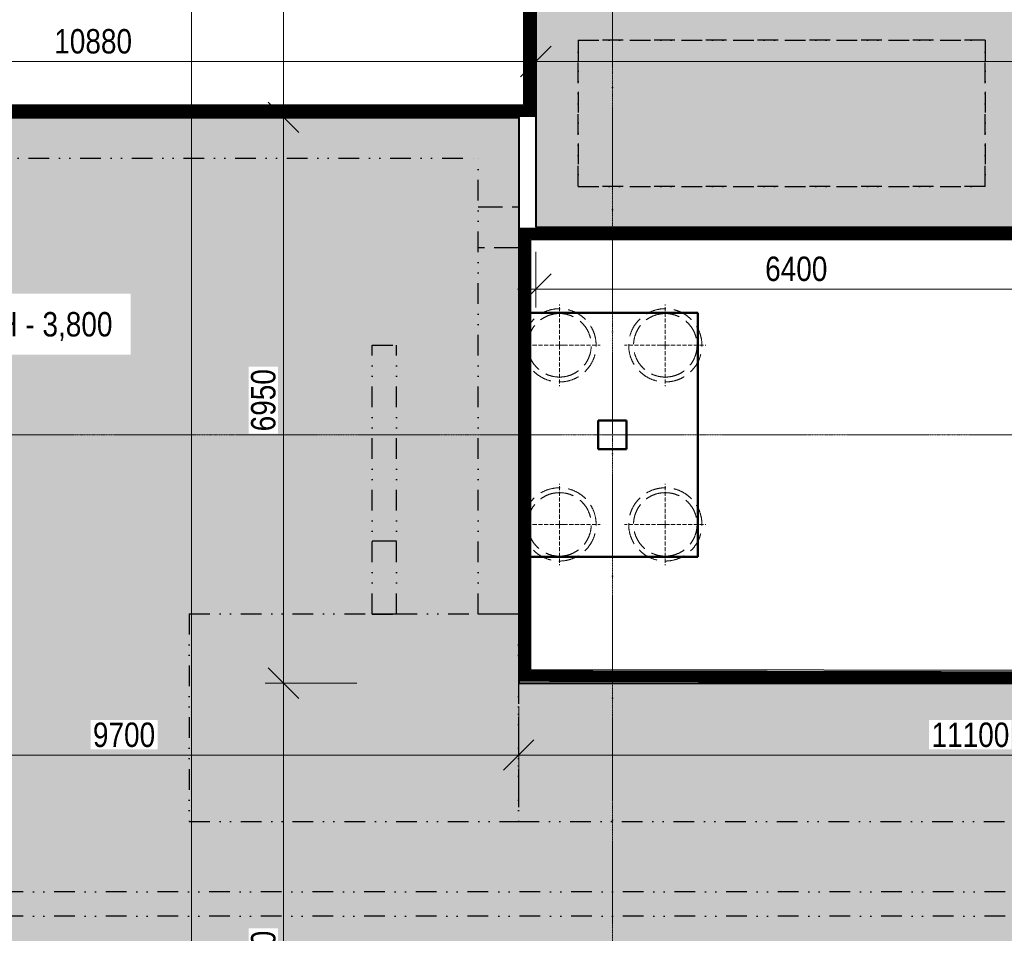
# Model space of a CAD drawing. Header units: millimetres. Extents: x -2694 to 670324, y -147023 to 76385.
# Tile 21 of 51: x 246357 to 258456, y 22367 to 33590. Entities that reach past the tile are written whole.
import ezdxf

# ---------------------------------------------------------------- set-up
doc = ezdxf.new("R2010")
doc.units = ezdxf.units.MM
doc.header["$LTSCALE"] = 10
for name, pattern in [('A_CARA_07', [7, 5, -2]), ('Carkovana 0.5x', [0.14, 0.1, -0.04]), ('Cerchovana 2x', [0.5, 0.3, -0.1, 0, -0.1]), ('DASHDOT', [25.4, 12.7, -6.35, 0, -6.35]), ('DIVIDE', [31.75, 12.7, -6.35, 0, -6.35, 0, -6.35]), ('Teckovana', [0.06, 0, -0.06]), ('Čerchovaná 20mm', [3000, 2000, -500.0000000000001, 0, -500.0000000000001])]:
    doc.linetypes.add(name, pattern=pattern)
doc.layers.get('0').update_dxf_attribs({"lineweight": 20})
doc.layers.get('Defpoints').update_dxf_attribs({"lineweight": 20})
for name, color, linetype, lineweight in [('_A_OSY_HPFM', 253, 'DASHDOT', 13), ('A_KOTY', 7, 'Continuous', 13), ('CA_NEVHRA', 43, 'A_CARA_07', 20), ('CA_ZAKLADY25', 43, 'Continuous', 20)]:
    doc.layers.add(name, color=color, linetype=linetype, lineweight=lineweight)
doc.layers.add('A_SRAFY_ZB', color=7, linetype='Continuous', lineweight=13, true_color=0xc8c8c8, transparency=0.3)
doc.layers.add('B_PUD_ZAKLAD_TENKA_PODKLADNI_BETON_A_H.I.', color=7, linetype='Continuous', lineweight=30, true_color=0x05ff44)
doc.layers.add('B_PUD_ZAKLAD_TUCNA_ZAKLAD_SPARA', color=7, linetype='Continuous', lineweight=40, true_color=0xff054b)
doc.layers.add('Rastr', color=252, linetype='Teckovana', lineweight=20, plot=False)
doc.layers.add('Standard', color=131, linetype='Continuous', lineweight=20, transparency=0.25)
doc.styles.add('KÓTY', font='ARIALN.TTF')
doc.dimstyles.new('INPROS - 150', dxfattribs={"dimscale": 150, "dimtxt": 2, "dimasz": 2.5, "dimexe": 1.5, "dimexo": 2, "dimtad": 1, "dimdec": 0, "dimrnd": 5, "dimtxsty": 'KÓTY', "dimblk": 'OBLIQUE', "dimcen": 2.5, "dimdle": 1.5, "dimadec": 0, "dimazin": 0, "dimtfac": 1, "dimtdec": 0, "dimtmove": 2, "dimatfit": 3, "dimldrblk": 'OBLIQUE', "dimfxl": 6, "dimfxlon": 1, "dimtfill": 1, "dimlwd": -1, "dimlwe": -1, "dimarcsym": 0})

# ---------------------------------------------------------------- blocks, each defined once
blk = doc.blocks.new('OSY_HPFM')
at = {"layer": '_A_OSY_HPFM', "color": 7, "linetype": 'Čerchovaná 20mm', "lineweight": 9, "ltscale": 0.05, "transparency": 33554641}
for p, q in [((253640.0471675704, -1496.176815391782), (253640.0471675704, 75184.50314381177)), ((-1493.568393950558, 28489.87106500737), (294942.6258498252, 28489.87106500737))]:
    blk.add_line(p, q, dxfattribs=at)
blk = doc.blocks.new('zaklady hpfm')
at = {"layer": 'CA_ZAKLADY25', "color": 8, "lineweight": 50, "true_color": 0x7b7b7b}
for p, q in [((254690.0471675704, 29989.87106500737), (252590.0471675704, 29989.87106500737)), ((252590.0471675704, 29989.87106500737), (252590.0471675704, 26989.87106500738)), ((252590.0471675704, 26989.87106500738), (252590.0471675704, 29989.87106500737)), ((252590.0471675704, 29989.87106500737), (254690.0471675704, 29989.87106500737)), ((254690.0471675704, 26989.87106500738), (254690.0471675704, 29989.87106500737)), ((254690.0471675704, 29989.87106500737), (254690.0471675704, 26989.87106500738)), ((253465.0471675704, 28664.87106500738), (253815.0471675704, 28664.87106500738)), ((253465.0471675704, 28314.87106500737), (253465.0471675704, 28664.87106500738)), ((253815.0471675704, 28664.87106500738), (253465.0471675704, 28664.87106500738)), ((253465.0471675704, 28664.87106500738), (253465.0471675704, 28314.87106500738)), ((253815.0471675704, 28664.87106500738), (253815.0471675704, 28314.87106500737)), ((253815.0471675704, 28314.87106500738), (253815.0471675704, 28664.87106500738)), ((253815.0471675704, 28314.87106500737), (253465.0471675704, 28314.87106500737)), ((253465.0471675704, 28314.87106500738), (253815.0471675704, 28314.87106500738)), ((252590.0471675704, 26989.87106500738), (254690.0471675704, 26989.87106500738)), ((254690.0471675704, 26989.87106500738), (252590.0471675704, 26989.87106500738))]:
    blk.add_line(p, q, dxfattribs=at)
blk = doc.blocks.new('rastr jirka netisk')
at = {"layer": 'Rastr', "linetype": 'Cerchovana 2x', "lineweight": 5, "transparency": 33554508}
for p, q in [((253640.047175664, 260892.3748242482), (253640.047175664, 199254.8076021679)), ((300473.7046152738, 213737.6524535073), (185602.6129651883, 213737.6524535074))]:
    blk.add_line(p, q, dxfattribs=at)
blk = doc.blocks.new('PILOTY')
at = {"layer": 'CA_NEVHRA', "color": 8, "true_color": 0x7b7b7b}
for p, q in [((252990.0471675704, -172104.6234674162), (252990.0471675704, -171604.6234674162)), ((254290.0471675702, -172104.6234674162), (254290.0471675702, -171604.6234674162)), ((252990.0471675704, -172104.6234674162), (252490.0471675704, -172104.6234674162)), ((252990.0471675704, -172104.6234674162), (252990.0471675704, -172604.6234674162)), ((252990.0471675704, -172104.6234674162), (253040.0471675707, -172104.6234674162)), ((253040.0471675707, -172104.6234674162), (253490.0471675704, -172104.6234674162)), ((254240.0471675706, -172104.6234674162), (253790.0471675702, -172104.6234674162)), ((254290.0471675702, -172104.6234674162), (254240.0471675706, -172104.6234674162)), ((254290.0471675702, -172104.6234674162), (254290.0471675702, -172604.6234674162)), ((254290.0471675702, -172104.6234674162), (254790.0471675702, -172104.6234674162)), ((252990.0471675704, -174304.6227838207), (252990.0471675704, -173804.6227838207)), ((254290.0471675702, -174304.6227838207), (254290.0471675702, -173804.6227838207)), ((252990.0471675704, -174304.6227838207), (252490.0471675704, -174304.6227838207)), ((252990.0471675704, -174304.6227838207), (253040.04716757, -174304.6227838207)), ((252990.0471675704, -174304.6227838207), (252990.0471675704, -174804.6227838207)), ((253040.04716757, -174304.6227838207), (253490.0471675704, -174304.6227838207)), ((254240.0471675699, -174304.6227838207), (253790.0471675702, -174304.6227838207)), ((254290.0471675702, -174304.6227838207), (254240.0471675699, -174304.6227838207)), ((254290.0471675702, -174304.6227838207), (254290.0471675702, -174804.6227838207)), ((254290.0471675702, -174304.6227838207), (254790.0471675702, -174304.6227838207))]:
    blk.add_line(p, q, dxfattribs=at)
at = {"layer": 'CA_NEVHRA', "color": 8, "ltscale": 5, "true_color": 0x7b7b7b}
for centre, radius, start, end in [((252990.0471675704, -172104.6234674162), 450, 0, 180), ((252990.0471675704, -172104.6234674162), 450.0000000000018, 0, 180), ((254290.0471675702, -172104.6234674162), 450, 0, 180), ((254290.0471675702, -172104.6234674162), 449.9999999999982, 0, 180), ((252990.0471675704, -172104.6234674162), 390, 90, 270), ((252990.0471675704, -172104.6234674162), 390, 90, 270), ((252990.0471675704, -172104.6234674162), 390.0000000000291, 270, 90), ((252990.0471675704, -172104.6234674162), 390.0000000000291, 270, 90), ((254290.0471675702, -172104.6234674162), 390, 90, 270), ((254290.0471675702, -172104.6234674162), 390, 90, 270), ((254290.0471675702, -172104.6234674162), 390.0000000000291, 270, 90), ((254290.0471675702, -172104.6234674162), 390.0000000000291, 270, 90), ((252990.0471675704, -172104.6234674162), 449.9999999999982, 180, 0), ((252990.0471675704, -172104.6234674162), 449.9999999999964, 180, 0), ((254290.0471675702, -172104.6234674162), 450, 180, 0), ((254290.0471675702, -172104.6234674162), 450, 180, 0), ((252990.0471675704, -174304.6227838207), 450, 0, 180), ((252990.0471675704, -174304.6227838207), 450.0000000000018, 0, 180), ((254290.0471675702, -174304.6227838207), 449.9999999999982, 0, 180), ((254290.0471675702, -174304.6227838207), 449.9999999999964, 0, 180), ((252990.0471675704, -174304.6227838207), 390, 90, 270), ((252990.0471675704, -174304.6227838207), 390, 90, 270), ((252990.0471675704, -174304.6227838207), 390.0000000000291, 270, 90), ((252990.0471675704, -174304.6227838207), 390.0000000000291, 270, 90), ((254290.0471675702, -174304.6227838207), 390, 90, 270), ((254290.0471675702, -174304.6227838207), 390, 90, 270), ((254290.0471675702, -174304.6227838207), 390.0000000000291, 270, 90), ((254290.0471675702, -174304.6227838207), 390.0000000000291, 270, 90), ((252990.0471675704, -174304.6227838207), 450, 180, 0), ((252990.0471675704, -174304.6227838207), 449.9999999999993, 180, 0), ((254290.0471675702, -174304.6227838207), 450, 180, 0), ((254290.0471675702, -174304.6227838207), 450.0000000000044, 180, 0)]:
    blk.add_arc(centre, radius, start, end, dxfattribs=at)
blk = doc.blocks.new('tvar betonu')
at = {"layer": 'Standard', "color": 13, "linetype": 'DIVIDE', "lineweight": 25, "ltscale": 2, "true_color": 0xff5252, "transparency": 33554687}
for p, q in [((252699.4771367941, 33939.95116311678), (252699.4771367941, 31039.95116311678)), ((253219.4771367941, 33339.95116311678), (253219.4771367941, 31539.95116311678)), ((258219.4771367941, 33339.95116311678), (253219.4771367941, 33339.95116311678)), ((253219.4771367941, 31539.95116311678), (253219.4771367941, 33339.95116311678)), ((253219.4771367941, 33339.95116311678), (258219.4771367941, 33339.95116311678)), ((258219.4771367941, 31539.95116311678), (258219.4771367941, 33339.95116311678)), ((258219.4771367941, 33339.95116311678), (258219.4771367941, 31539.95116311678)), ((251988.6103552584, 32389.10888383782), (243288.6103552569, 32389.10888383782)), ((251988.6103552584, 32389.95116311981), (252488.6103552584, 32389.95116311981)), ((252488.6103552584, 32389.95116311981), (252488.6103552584, 26289.10888383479)), ((243288.6103552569, 31889.10888383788), (251988.6103552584, 31889.10888383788)), ((251988.6103552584, 26289.10888383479), (251988.6103552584, 31889.10888383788)), ((253219.4771367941, 31539.95116311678), (258219.4771367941, 31539.95116311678)), ((258219.4771367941, 31539.95116311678), (253219.4771367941, 31539.95116311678)), ((252699.4771367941, 31039.95116311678), (259099.4771367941, 31039.95116311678)), ((250688.6103552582, 26289.10888383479), (250688.6103552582, 29589.95116311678)), ((250688.6103552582, 29589.95116311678), (250988.6103552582, 29589.95116311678)), ((250988.6103552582, 26289.10888383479), (250988.6103552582, 29589.95116311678)), ((248440.5764413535, 26290.79344239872), (248440.5764413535, 23740.79344239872)), ((248440.5764413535, 26290.79344239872), (250688.6103552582, 26290.79344239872)), ((250688.6103552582, 26289.10888383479), (250988.6103552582, 26289.10888383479)), ((250988.6103552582, 26290.79344239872), (251988.6103552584, 26290.79344239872)), ((252488.6103552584, 26289.10888383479), (251988.6103552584, 26289.10888383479)), ((252487.7649151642, 26290.79344239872), (252486.0739782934, 23740.79344239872)), ((252487.7649070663, 26289.10888383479), (252487.7649070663, 25440.79344239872)), ((252487.7649070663, 25440.79344239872), (252486.0739701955, 23740.79344239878)), ((252487.7649070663, 25440.79344239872), (252486.0739701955, 23740.79344239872)), ((252487.7649070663, 25440.79344239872), (263590.4988578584, 25440.79344239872)), ((252487.7649070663, 25440.79344239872), (263590.4988578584, 25440.79344239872)), ((248440.5764413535, 23740.79344239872), (252486.0739782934, 23740.79344239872)), ((252486.0739701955, 23740.79344239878), (263590.4988578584, 23740.79344239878)), ((252486.0739701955, 23740.79344239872), (263590.4988578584, 23740.79344239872)), ((287051.4804434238, 22877.123380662), (193605.0471756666, 22877.123380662)), ((287051.4804434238, 22577.123380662), (193605.0471756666, 22577.123380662))]:
    blk.add_line(p, q, dxfattribs=at)
at = {"layer": 'Standard', "color": 13, "linetype": 'Carkovana 0.5x', "lineweight": 25, "ltscale": 300, "true_color": 0xff5252, "transparency": 33554687}
for p, q in [((251988.6103552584, 32389.10888383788), (252488.6103552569, 32389.10888383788)), ((251988.6103552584, 31289.31453355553), (252488.6103552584, 31289.31453355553)), ((252488.6103552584, 30789.31453355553), (251988.6103552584, 30789.31453355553)), ((250688.6103552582, 27189.10888383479), (250988.6103552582, 27189.10888383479)), ((250688.6103552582, 26290.79344239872), (250988.6103552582, 26290.79344239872)), ((251988.6103552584, 26290.79344239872), (252487.7649151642, 26290.79344239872))]:
    blk.add_line(p, q, dxfattribs=at)
blk = doc.blocks.new('_Oblique')
at = {"color": 0, "linetype": 'ByBlock', "lineweight": -2}
blk.add_line((-0.5, -0.5), (0.5, 0.5), dxfattribs=at)
blk = doc.blocks.new('*D82')
at = {"layer": 'A_KOTY', "color": 0, "transparency": 16777216}
for p, q in [((242790.0471586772, 25456.64060835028), (242790.0471586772, 24331.64060835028)), ((252488.6103552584, 25140.79344239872), (252488.6103552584, 24331.64060835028)), ((242565.0471586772, 24556.64060835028), (252713.6103552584, 24556.64060835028))]:
    blk.add_line(p, q, dxfattribs=at)
at = {"layer": 'Defpoints', "color": 0, "transparency": 16777216}
for p in [(242790.0471586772, 26289.10888383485), (252488.6103552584, 25440.79344239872), (252488.6103552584, 24556.64060835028)]:
    blk.add_point(p, dxfattribs=at)
at = {"layer": 'A_KOTY', "color": 0, "transparency": 16777216, "xscale": 375, "yscale": 375, "zscale": 375, "rotation": 180}
blk.add_blockref('_Oblique', (242790.0471586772, 24556.64060835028), dxfattribs=at)
at = {"layer": 'A_KOTY', "color": 0, "transparency": 16777216, "xscale": 375, "yscale": 375, "zscale": 375}
blk.add_blockref('_Oblique', (252488.6103552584, 24556.64060835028), dxfattribs=at)
at = {"layer": 'A_KOTY', "color": 0, "transparency": 16777216, "insert": (247639.3287569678, 24803.56250466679), "char_height": 300, "attachment_point": 5, "style": 'KÓTY', "bg_fill": 3, "box_fill_scale": 1.1, "bg_fill_color": 256, "bg_fill_true_color": 13158600, "bg_fill_transparency": 0}
blk.add_mtext('9700', dxfattribs=at)
blk = doc.blocks.new('*D83')
at = {"layer": 'A_KOTY', "color": 0, "transparency": 16777216}
for p, q in [((252488.6103552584, 25140.79344239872), (252488.6103552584, 24331.64060835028)), ((263590.498857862, 25140.79344239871), (263590.498857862, 24331.64060835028)), ((252263.6103552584, 24556.64060835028), (263815.498857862, 24556.64060835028))]:
    blk.add_line(p, q, dxfattribs=at)
at = {"layer": 'Defpoints', "color": 0, "transparency": 16777216}
for p in [(252488.6103552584, 25440.79344239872), (263590.498857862, 25440.79344239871), (263590.498857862, 24556.64060835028)]:
    blk.add_point(p, dxfattribs=at)
at = {"layer": 'A_KOTY', "color": 0, "transparency": 16777216, "xscale": 375, "yscale": 375, "zscale": 375, "rotation": 180}
blk.add_blockref('_Oblique', (252488.6103552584, 24556.64060835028), dxfattribs=at)
at = {"layer": 'A_KOTY', "color": 0, "transparency": 16777216, "xscale": 375, "yscale": 375, "zscale": 375}
blk.add_blockref('_Oblique', (263590.498857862, 24556.64060835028), dxfattribs=at)
at = {"layer": 'A_KOTY', "color": 0, "transparency": 16777216, "insert": (258039.5546065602, 24803.56250466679), "char_height": 300, "attachment_point": 5, "style": 'KÓTY', "bg_fill": 3, "box_fill_scale": 1.1, "bg_fill_color": 256, "bg_fill_true_color": 13158600, "bg_fill_transparency": 0}
blk.add_mtext('11100', dxfattribs=at)
blk = doc.blocks.new('*D122')
at = {"layer": 'A_KOTY', "color": 0, "transparency": 16777216}
for p, q in [((249598.4762109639, 51564.95116311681), (249598.4762109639, 32164.95116311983)), ((250498.4762109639, 51339.95116311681), (249373.4762109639, 51339.95116311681)), ((250498.4762109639, 32389.95116311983), (249373.4762109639, 32389.95116311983))]:
    blk.add_line(p, q, dxfattribs=at)
at = {"layer": 'Defpoints', "color": 0, "transparency": 16777216}
for p in [(252849.4771367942, 51339.95116311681), (249598.4762109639, 32389.95116311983), (252488.6103552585, 32389.95116311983)]:
    blk.add_point(p, dxfattribs=at)
at = {"layer": 'A_KOTY', "color": 0, "transparency": 16777216, "xscale": 375, "yscale": 375, "zscale": 375}
for p, rotation in [((249598.4762109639, 51339.95116311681), 90), ((249598.4762109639, 32389.95116311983), 270)]:
    blk.add_blockref('_Oblique', p, dxfattribs=dict(at, rotation=rotation))
at = {"layer": 'A_KOTY', "color": 0, "transparency": 16777216, "insert": (249351.5543146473, 41864.95116311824), "char_height": 300, "attachment_point": 5, "rotation": 90, "style": 'KÓTY', "bg_fill": 3, "box_fill_scale": 1.1, "bg_fill_color": 256, "bg_fill_true_color": 13158600, "bg_fill_transparency": 0}
blk.add_mtext('18950', dxfattribs=at)
blk = doc.blocks.new('*D123')
at = {"layer": 'A_KOTY', "color": 0, "transparency": 16777216}
for p, q in [((249598.4762109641, 32614.95116311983), (249598.4762109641, 25215.79344239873)), ((250498.4762109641, 32389.95116311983), (249373.4762109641, 32389.95116311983)), ((250498.4762109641, 25440.79344239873), (249373.4762109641, 25440.79344239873))]:
    blk.add_line(p, q, dxfattribs=at)
at = {"layer": 'Defpoints', "color": 0, "transparency": 16777216}
for p in [(252488.6103552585, 32389.95116311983), (249598.4762109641, 25440.79344239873), (252488.6103552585, 25440.79344239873)]:
    blk.add_point(p, dxfattribs=at)
at = {"layer": 'A_KOTY', "color": 0, "transparency": 16777216, "xscale": 375, "yscale": 375, "zscale": 375}
for p, rotation in [((249598.4762109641, 32389.95116311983), 90), ((249598.4762109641, 25440.79344239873), 270)]:
    blk.add_blockref('_Oblique', p, dxfattribs=dict(at, rotation=rotation))
at = {"layer": 'A_KOTY', "color": 0, "transparency": 16777216, "insert": (249351.5543146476, 28915.3723027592), "char_height": 300, "attachment_point": 5, "rotation": 90, "style": 'KÓTY', "bg_fill": 3, "box_fill_scale": 1.1, "bg_fill_color": 256, "bg_fill_true_color": 13158600, "bg_fill_transparency": 0}
blk.add_mtext('6950', dxfattribs=at)
blk = doc.blocks.new('*D124')
at = {"layer": 'A_KOTY', "color": 0, "transparency": 16777216}
for p, q in [((249598.4762109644, 25665.79344239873), (249598.4762109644, 18365.79344239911)), ((250498.4762109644, 25440.79344239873), (249373.4762109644, 25440.79344239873)), ((250498.4762109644, 18590.79344239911), (249373.4762109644, 18590.79344239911))]:
    blk.add_line(p, q, dxfattribs=at)
at = {"layer": 'Defpoints', "color": 0, "transparency": 16777216}
for p in [(252488.6103552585, 25440.79344239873), (249598.4762109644, 18590.79344239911), (253640.0471756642, 18590.79344239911)]:
    blk.add_point(p, dxfattribs=at)
at = {"layer": 'A_KOTY', "color": 0, "transparency": 16777216, "xscale": 375, "yscale": 375, "zscale": 375}
for p, rotation in [((249598.4762109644, 25440.79344239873), 90), ((249598.4762109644, 18590.79344239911), 270)]:
    blk.add_blockref('_Oblique', p, dxfattribs=dict(at, rotation=rotation))
at = {"layer": 'A_KOTY', "color": 0, "transparency": 16777216, "insert": (249351.5543146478, 22015.79344239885), "char_height": 300, "attachment_point": 5, "rotation": 90, "style": 'KÓTY', "bg_fill": 3, "box_fill_scale": 1.1, "bg_fill_color": 256, "bg_fill_true_color": 13158600, "bg_fill_transparency": 0}
blk.add_mtext('6850', dxfattribs=at)
blk = doc.blocks.new('*D147')
at = {"layer": 'A_KOTY', "color": 0, "transparency": 16777216}
for p, q in [((241819.477136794, 32175.66305084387), (241819.477136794, 33300.66305084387)), ((252699.4771367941, 32739.95116311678), (252699.4771367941, 33300.66305084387)), ((241594.477136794, 33075.66305084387), (252924.4771367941, 33075.66305084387))]:
    blk.add_line(p, q, dxfattribs=at)
at = {"layer": 'Defpoints', "color": 0, "transparency": 16777216}
for p in [(252699.4771367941, 33075.66305084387), (252699.4771367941, 32439.95116311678), (241819.477136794, 31039.95116311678)]:
    blk.add_point(p, dxfattribs=at)
at = {"layer": 'A_KOTY', "color": 0, "transparency": 16777216, "xscale": 375, "yscale": 375, "zscale": 375, "rotation": 180}
blk.add_blockref('_Oblique', (241819.477136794, 33075.66305084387), dxfattribs=at)
at = {"layer": 'A_KOTY', "color": 0, "transparency": 16777216, "xscale": 375, "yscale": 375, "zscale": 375}
blk.add_blockref('_Oblique', (252699.4771367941, 33075.66305084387), dxfattribs=at)
at = {"layer": 'A_KOTY', "color": 0, "transparency": 16777216, "insert": (247259.4771367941, 33322.58494716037), "char_height": 300, "attachment_point": 5, "style": 'KÓTY', "bg_fill": 3, "box_fill_scale": 1.1, "bg_fill_color": 256, "bg_fill_true_color": 13158600, "bg_fill_transparency": 0}
blk.add_mtext('10880', dxfattribs=at)
blk = doc.blocks.new('*D148')
at = {"layer": 'A_KOTY', "color": 0, "transparency": 16777216}
for p, q in [((252699.4771367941, 32739.95116311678), (252699.4771367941, 33300.66305084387)), ((287999.477136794, 32175.66305084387), (287999.477136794, 33300.66305084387)), ((252474.4771367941, 33075.66305084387), (288224.477136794, 33075.66305084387))]:
    blk.add_line(p, q, dxfattribs=at)
at = {"layer": 'Defpoints', "color": 0, "transparency": 16777216}
for p in [(287999.477136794, 33075.66305084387), (252699.4771367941, 32439.95116311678), (287999.477136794, 31039.95116311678)]:
    blk.add_point(p, dxfattribs=at)
at = {"layer": 'A_KOTY', "color": 0, "transparency": 16777216, "xscale": 375, "yscale": 375, "zscale": 375, "rotation": 180}
blk.add_blockref('_Oblique', (252699.4771367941, 33075.66305084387), dxfattribs=at)
at = {"layer": 'A_KOTY', "color": 0, "transparency": 16777216, "xscale": 375, "yscale": 375, "zscale": 375}
blk.add_blockref('_Oblique', (287999.477136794, 33075.66305084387), dxfattribs=at)
at = {"layer": 'A_KOTY', "color": 0, "transparency": 16777216, "insert": (271355.429907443, 33322.58494716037), "char_height": 300, "attachment_point": 5, "style": 'KÓTY', "bg_fill": 3, "box_fill_scale": 1.1, "bg_fill_color": 256, "bg_fill_true_color": 13158600, "bg_fill_transparency": 0}
blk.add_mtext('35300', dxfattribs=at)
blk = doc.blocks.new('*D203')
at = {"layer": 'A_KOTY', "color": 0, "transparency": 16777216}
for p, q in [((252699.4771367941, 30739.95116311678), (252699.4771367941, 30055.66495831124)), ((259099.4771367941, 30739.95116311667), (259099.4771367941, 30055.66495831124)), ((259324.4771367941, 30280.66495831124), (252474.4771367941, 30280.66495831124))]:
    blk.add_line(p, q, dxfattribs=at)
at = {"layer": 'Defpoints', "color": 0, "lineweight": 100, "transparency": 16777216}
for p in [(252699.4771367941, 31039.95116311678), (259099.4771367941, 31039.95116311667), (252699.4771367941, 30280.66495831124)]:
    blk.add_point(p, dxfattribs=at)
at = {"layer": 'A_KOTY', "color": 0, "transparency": 16777216, "xscale": 375, "yscale": 375, "zscale": 375, "rotation": 180}
blk.add_blockref('_Oblique', (252699.4771367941, 30280.66495831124), dxfattribs=at)
at = {"layer": 'A_KOTY', "color": 0, "transparency": 16777216, "xscale": 375, "yscale": 375, "zscale": 375}
blk.add_blockref('_Oblique', (259099.4771367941, 30280.66495831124), dxfattribs=at)
at = {"layer": 'A_KOTY', "color": 0, "transparency": 16777216, "insert": (255899.4771367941, 30527.58685462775), "char_height": 300, "attachment_point": 5, "style": 'KÓTY', "bg_fill": 3, "box_fill_scale": 1.1, "bg_fill_color": 256, "bg_fill_true_color": 13158600, "bg_fill_transparency": 0}
blk.add_mtext('6400', dxfattribs=at)
blk = doc.blocks.new('*D237')
at = {"layer": 'A_KOTY', "color": 0, "transparency": 16777216}
for p, q in [((248469.6726333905, 53564.95116311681), (248469.6726333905, 18365.79344239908)), ((249298.9762109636, 53339.95116311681), (248244.6726333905, 53339.95116311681)), ((249298.9762109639, 18590.79344239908), (248244.6726333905, 18590.79344239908))]:
    blk.add_line(p, q, dxfattribs=at)
at = {"layer": 'Defpoints', "color": 0, "transparency": 16777216}
for p in [(249598.9762109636, 53339.95116311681), (248469.6726333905, 18590.79344239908), (249598.9762109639, 18590.79344239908)]:
    blk.add_point(p, dxfattribs=at)
at = {"layer": 'A_KOTY', "color": 0, "transparency": 16777216, "xscale": 375, "yscale": 375, "zscale": 375}
for p, rotation in [((248469.6726333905, 53339.95116311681), 90), ((248469.6726333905, 18590.79344239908), 270)]:
    blk.add_blockref('_Oblique', p, dxfattribs=dict(at, rotation=rotation))
at = {"layer": 'A_KOTY', "color": 0, "transparency": 16777216, "insert": (248222.7507370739, 35965.37230275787), "char_height": 300, "attachment_point": 5, "rotation": 90, "style": 'KÓTY', "bg_fill": 3, "box_fill_scale": 1.1, "bg_fill_color": 256, "bg_fill_true_color": 13158600, "bg_fill_transparency": 0}
blk.add_mtext('34750', dxfattribs=at)

msp = doc.modelspace()

# ---------------------------------------------------------------- hatches: boundary and pattern name
at = {"layer": 'A_SRAFY_ZB', "linetype": 'Continuous', "lineweight": -3}
h = msp.add_hatch(color=256, dxfattribs=at)
h.paths.add_polyline_path([(259099.4771367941, 32639.95116311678), (265890.1073540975, 32639.95116311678), (270421.3316527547, 32639.95116311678), (270421.3316527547, 37699.95116311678), (269299.4771367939, 37699.95116311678), (263761.9771367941, 37699.95116311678), (258936.9771367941, 37699.95116311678), (255684.4771367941, 37699.95116311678), (255684.4771367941, 36189.95116311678), (255684.4771367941, 33939.95116311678), (254199.4771367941, 33939.95116311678), (252799.4771367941, 33939.95116311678), (252699.4771367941, 33939.95116311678), (252699.4771367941, 31039.95116311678), (259099.4771367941, 31039.95116311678)])
h.paths.add_polyline_path([(285014.477136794, 36189.95116311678), (285014.477136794, 37389.95116311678), (285014.477136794, 37699.95116311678), (276936.977136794, 37699.95116311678), (271399.4771367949, 37699.95116311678), (270421.3316527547, 37699.95116311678), (270421.3316527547, 32639.95116311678), (277388.6103633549, 32639.95116311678), (281599.477136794, 32639.95116311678), (281599.477136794, 31039.95116311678), (287999.477136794, 31039.95116311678), (287999.477136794, 33939.95116311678), (286499.477136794, 33939.95116311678), (285014.477136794, 33939.95116311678)])
h.paths.add_polyline_path([(277388.6103633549, 32639.95116311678), (276491.1172795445, 32639.95116311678), (276490.0471756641, 29839.95116311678), (277388.6103633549, 29839.95116311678)])
h.paths.add_polyline_path([(266790.0471757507, 32639.95116311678), (265890.1073540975, 32639.95116311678), (265890.1073540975, 29840.79344239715), (266790.0471757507, 29840.79344239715)])
msp.add_hatch(color=256, dxfattribs=at).paths.add_polyline_path([(288555.0471756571, 25440.79344239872), (276488.6103633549, 25440.79344239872), (276488.6103633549, 26889.87106500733), (276488.6103633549, 29839.95116311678), (276490.8934477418, 32639.95116311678), (266790.0471757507, 32639.95116311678), (266790.0471757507, 29840.79344239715), (266788.3562218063, 26289.95116311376), (263590.4988578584, 26290.79344239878), (263590.4988578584, 25440.79344239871), (252488.6103552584, 25440.79344239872), (252488.6103552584, 32389.95116311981), (242790.0471586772, 32389.10888383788), (242790.0471586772, 26289.10888383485), (239740.0471667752, 26290.79344239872), (239740.0471667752, 25440.79344239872), (228486.174184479, 25474.37480159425), (228488.6103633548, 26290.79344239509), (228490.0471675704, 29839.9511631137), (228488.6103633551, 32390.79344239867), (218790.0471667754, 32390.79344239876), (218790.0471667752, 29840.79232936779), (218787.5107736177, 26290.79344239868), (214836.5373241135, 26290.79344239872), (214836.5373241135, 25440.79344239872), (203336.5373241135, 25440.79344239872), (203340.0471675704, 26590.29653410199), (203340.0471675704, 30390.29653410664), (203336.537324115, 32391.63572168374), (193637.9741275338, 32390.79344240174), (193637.9741275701, 26290.79344239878), (189786.5373160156, 26290.79344239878), (189786.5373160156, 23740.79344239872), (192105.0471756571, 23740.79344239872), (192105.0471756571, 18590.79344239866), (288555.0471756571, 18590.79344239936)])

# ---------------------------------------------------------------- linework, layer by layer
at = {"layer": 'B_PUD_ZAKLAD_TENKA_PODKLADNI_BETON_A_H.I.', "transparency": 33554559, "const_width": 140}
msp.add_lwpolyline([(252699.477136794, 34014.95116311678), (252624.4771367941, 34014.95116311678), (252624.4771367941, 32464.10888359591), (242715.0443383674, 32464.10888359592), (242715.0471243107, 26366.01757508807), (239665.0793502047, 26375.11862532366), (239665.0793502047, 25516.01757498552), (228561.1741847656, 25549.15143285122), (228561.1741847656, 29764.9511631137), (229364.1586049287, 29764.9511631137), (229463.5501760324, 29764.9511631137), (229463.5501760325, 32564.95116311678), (235344.4771367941, 32564.95116311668), (235344.477136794, 30964.95116311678), (241894.4771367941, 30964.95116311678), (241894.4771367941, 34014.95116311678), (241819.4771367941, 34014.95116311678)], dxfattribs=at)
at = {"layer": 'B_PUD_ZAKLAD_TENKA_PODKLADNI_BETON_A_H.I.'}
msp.add_lwpolyline([(252699.477136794, 34089.95116311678), (252549.4771367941, 34089.95116311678), (252549.4771367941, 32539.10888359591), (242640.0443041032, 32539.10888359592), (242640.0470899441, 26441.24170777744), (239590.0793502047, 26450.34275791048), (239590.0793502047, 25591.24170757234), (228636.1741847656, 25623.92796807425), (228636.1741847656, 29689.9511631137), (229364.1586049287, 29689.9511631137), (229538.5501760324, 29689.9511631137), (229538.5501760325, 32489.95116311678), (235269.4771367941, 32489.95116311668), (235269.477136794, 30889.95116311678), (241969.4771367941, 30889.95116311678), (241969.4771367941, 34089.95116311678), (241819.4771367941, 34089.95116311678)], dxfattribs=at)
at = {"layer": 'B_PUD_ZAKLAD_TENKA_PODKLADNI_BETON_A_H.I.', "transparency": 33554559, "const_width": 140}
msp.add_lwpolyline([(252563.6103552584, 30964.95116311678), (259174.4771367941, 30964.95116311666), (259174.4771367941, 32564.95116311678), (265815.1073540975, 32564.95116311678), (265815.1073540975, 29990.79344239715), (265815.1073540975, 29765.79344239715), (266713.3364650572, 29765.79344239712), (266712.4407271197, 26364.97116099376), (263515.4988578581, 26365.81319914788), (263515.4988578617, 25515.868079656), (252563.6103552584, 25526.76158087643)], close=True, dxfattribs=at)
at = {"layer": 'B_PUD_ZAKLAD_TENKA_PODKLADNI_BETON_A_H.I.'}
msp.add_lwpolyline([(252638.6103552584, 30889.95116311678), (259249.4771367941, 30889.95116311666), (259249.4771367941, 32489.95116311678), (265740.1073540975, 32489.95116311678), (265740.1073540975, 29990.79344239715), (265740.1073540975, 29690.79344239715), (266638.3167083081, 29690.79344239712), (266637.4604838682, 26439.99091253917), (263440.4988578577, 26440.832955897), (263440.4988578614, 25590.94271691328), (252638.6103552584, 25601.68701782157)], close=True, dxfattribs=at)
at = {"layer": 'B_PUD_ZAKLAD_TUCNA_ZAKLAD_SPARA'}
for points in [[(235419.477136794, 31039.95116311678), (241819.477136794, 31039.95116311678), (241819.477136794, 33939.95116311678), (241669.4771367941, 33939.95116311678), (241669.4771367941, 51339.95116311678), (252849.477136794, 51339.95116311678), (252849.477136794, 33939.95116311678), (252699.4771367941, 33939.95116311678), (252699.4771367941, 31039.95116311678)], [(252699.4771367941, 31039.95116311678), (259099.4771367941, 31039.95116311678), (259099.4771367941, 32639.95116311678), (265890.1073540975, 32639.95116311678)], [(239740.0471667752, 25440.79344239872), (239740.0471667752, 26290.79344239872), (242790.0471586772, 26289.10888383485), (242790.0471586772, 32389.10888383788), (252488.6103552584, 32389.95116311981), (252488.6103552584, 25440.79344239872), (263590.4988578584, 25440.79344239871)]]:
    msp.add_lwpolyline(points, dxfattribs=at)

# ---------------------------------------------------------------- block references
at = {"layer": '_A_OSY_HPFM'}
msp.add_blockref('OSY_HPFM', (0, 0), dxfattribs=at)
at = {"layer": 'CA_NEVHRA'}
msp.add_blockref('PILOTY', (0, 201694.4951183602), dxfattribs=at)
at = {"layer": 'CA_ZAKLADY25'}
msp.add_blockref('zaklady hpfm', (0, 0), dxfattribs=at)
at = {"layer": 'Rastr'}
msp.add_blockref('rastr jirka netisk', (0, -185247.7813885), dxfattribs=at)
at = {"layer": 'Standard', "color": 2}
msp.add_blockref('tvar betonu', (0, 0), dxfattribs=at)

# ---------------------------------------------------------------- next in the draw order: texts
at = {"layer": 'A_KOTY', "lineweight": 25, "transparency": 33554687, "insert": (246675.6554994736, 29820.57424324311), "char_height": 300, "attachment_point": 5, "style": 'KÓTY', "bg_fill": 3, "box_fill_scale": 1.75, "bg_fill_color": 256, "bg_fill_transparency": 0}
msp.add_mtext('SH - 3,800', dxfattribs=at)

# ---------------------------------------------------------------- next in the draw order: dimensions: what is measured, and where the dimension line sits
at = {"layer": 'A_KOTY'}
dim = msp.add_linear_dim(base=(249598.4762109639, 32389.95116311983), p1=(252849.477136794, 51339.95116311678), p2=(252488.6103552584, 32389.95116311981), angle=90, dimstyle='INPROS - 150', dxfattribs=at)
dim.commit()
dim.dimension.update_dxf_attribs({"geometry": '*D122', "text_midpoint": (249351.5543146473, 41864.95116311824)})
dim = msp.add_linear_dim(base=(252488.6103552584, 24556.64060835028), p1=(242790.0471586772, 26289.10888383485), p2=(252488.6103552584, 25440.79344239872), dimstyle='INPROS - 150', dxfattribs=at)
dim.commit()
dim.dimension.update_dxf_attribs({"geometry": '*D82', "text_midpoint": (247639.3287569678, 24803.56250466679)})

# ---------------------------------------------------------------- next in the draw order: dimensions: what is measured, and where the dimension line sits
dim = msp.add_linear_dim(base=(263590.498857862, 24556.64060835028), p1=(252488.6103552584, 25440.79344239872), p2=(263590.498857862, 25440.79344239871), dimstyle='INPROS - 150', dxfattribs=at)
dim.commit()
dim.dimension.update_dxf_attribs({"geometry": '*D83', "text_midpoint": (258039.5546065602, 24803.56250466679)})

# ---------------------------------------------------------------- next in the draw order: dimensions: what is measured, and where the dimension line sits
dim = msp.add_linear_dim(base=(249598.4762109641, 25440.79344239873), p1=(252488.6103552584, 32389.95116311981), p2=(252488.6103552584, 25440.79344239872), angle=90, dimstyle='INPROS - 150', dxfattribs=at)
dim.commit()
dim.dimension.update_dxf_attribs({"geometry": '*D123', "text_midpoint": (249351.5543146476, 28915.3723027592)})

# ---------------------------------------------------------------- next in the draw order: dimensions: what is measured, and where the dimension line sits
dim = msp.add_linear_dim(base=(252699.4771367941, 33075.66305084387), p1=(241819.477136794, 31039.95116311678), p2=(252699.4771367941, 32439.95116311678), dimstyle='INPROS - 150', dxfattribs=at)
dim.commit()
dim.dimension.update_dxf_attribs({"geometry": '*D147', "text_midpoint": (247259.4771367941, 33322.58494716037)})
dim = msp.add_linear_dim(base=(249598.4762109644, 18590.79344239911), p1=(252488.6103552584, 25440.79344239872), p2=(253640.047175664, 18590.79344239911), angle=90, dimstyle='INPROS - 150', dxfattribs=at)
dim.commit()
dim.dimension.update_dxf_attribs({"geometry": '*D124', "text_midpoint": (249351.5543146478, 22015.79344239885)})

# ---------------------------------------------------------------- next in the draw order: dimensions: what is measured, and where the dimension line sits
dim = msp.add_linear_dim(base=(248469.6726333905, 18590.79344239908), p1=(249598.9762109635, 53339.95116311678), p2=(249598.9762109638, 18590.79344239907), angle=90, dimstyle='INPROS - 150', dxfattribs=at)
dim.commit()
dim.dimension.update_dxf_attribs({"geometry": '*D237', "text_midpoint": (248222.7507370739, 35965.37230275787)})
dim = msp.add_linear_dim(base=(287999.477136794, 33075.66305084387), p1=(252699.4771367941, 32439.95116311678), p2=(287999.477136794, 31039.95116311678), dimstyle='INPROS - 150', dxfattribs=at)
dim.commit()
dim.dimension.update_dxf_attribs({"geometry": '*D148', "text_midpoint": (271355.429907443, 33322.58494716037), "dimtype": 160})

# ---------------------------------------------------------------- next in the draw order: dimensions: what is measured, and where the dimension line sits
dim = msp.add_linear_dim(base=(252699.4771367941, 30280.66495831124), p1=(259099.4771367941, 31039.95116311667), p2=(252699.4771367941, 31039.95116311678), dimstyle='INPROS - 150', dxfattribs=at)
dim.commit()
dim.dimension.update_dxf_attribs({"geometry": '*D203', "text_midpoint": (255899.4771367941, 30527.58685462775)})

doc.saveas('drawing.dxf')
